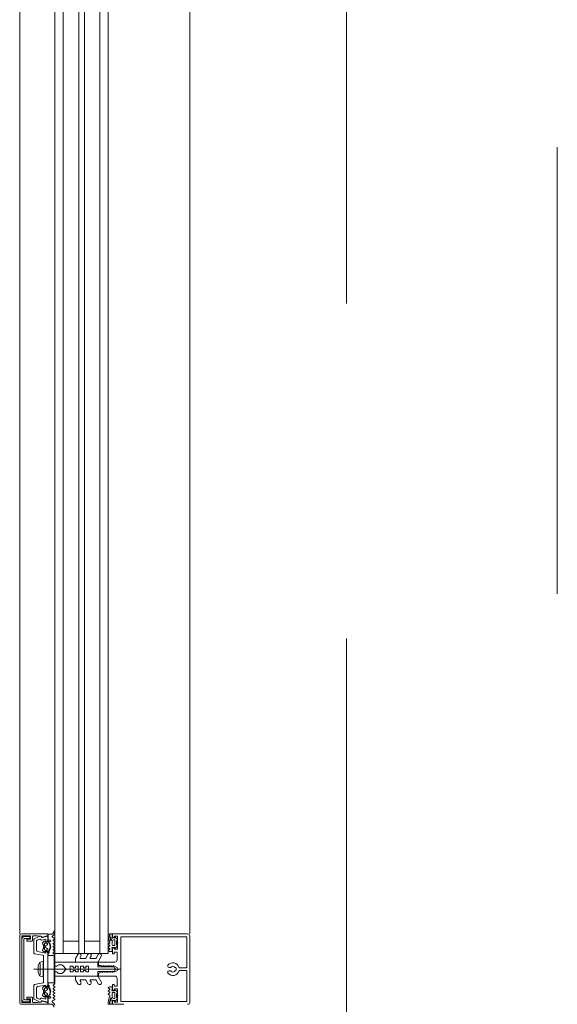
# Model space of a CAD drawing. Header units: centimetres. Extents: x -2424 to 1783, y 5 to 2907.
# Tile 9 of 94: x -1251 to -1213, y 1553 to 1623. Entities that reach past the tile are written whole.
import ezdxf

# ---------------------------------------------------------------- set-up
doc = ezdxf.new("R2010")
doc.units = ezdxf.units.CM
doc.linetypes.add('Hidden', pattern=[71.4375, 47.625, -23.8125])
doc.linetypes.add('Oś', pattern=[222.25, 127, -31.75, 31.75, -31.75])
for name, color, linetype, lineweight in [('A-DETL', 90, 'Continuous', 9), ('A-DETL-GENF', 92, 'Continuous', 13), ('A-GLAZ-CURT', 52, 'Continuous', 9), ('A-GLAZ-CWMG', 51, 'Continuous', 9), ('S-GRID', 1, 'Continuous', 13)]:
    doc.layers.add(name, color=color, linetype=linetype, lineweight=lineweight)

msp = doc.modelspace()

# ---------------------------------------------------------------- linework, layer by layer
at = {"layer": 'A-DETL', "color": 251, "linetype": 'Hidden', "lineweight": 9}
msp.add_line((-1227.623, 1388.826), (-1227.623, 1828.326), dxfattribs=at)
at = {"layer": 'A-DETL-GENF', "color": 251, "lineweight": 9}
for p, q in [((-1248.374, 1558.424), (-1248.374, 1558.513)), ((-1244.572, 1558.197), (-1244.572, 1558.297)), ((-1244.455, 1558.175), (-1244.455, 1558.305)), ((-1238.983, 1558.326), (-1243.583, 1558.326)), ((-1238.923, 1558.326), (-1240.573, 1558.326)), ((-1250.873, 1553.475), (-1250.873, 1558.176)), ((-1250.718, 1557.951), (-1250.718, 1553.701)), ((-1250.568, 1553.691), (-1250.568, 1557.961)), ((-1249.963, 1558.146), (-1249.963, 1557.866)), ((-1249.863, 1557.925), (-1249.863, 1556.964)), ((-1249.407, 1558.17), (-1249.834, 1557.971)), ((-1249.683, 1557.168), (-1249.683, 1557.79)), ((-1249.626, 1557.881), (-1249.462, 1557.957)), ((-1249.127, 1557.804), (-1249.225, 1557.722)), ((-1249.173, 1557.541), (-1249.173, 1557.31)), ((-1249.113, 1557.496), (-1249.113, 1557.616)), ((-1248.908, 1557.562), (-1249.068, 1557.47)), ((-1249.063, 1557.666), (-1248.943, 1557.666)), ((-1248.893, 1557.616), (-1248.893, 1557.588)), ((-1248.853, 1557.836), (-1248.853, 1557.775)), ((-1248.793, 1557.707), (-1248.793, 1557.836)), ((-1248.75, 1557.653), (-1248.735, 1557.653)), ((-1248.683, 1557.801), (-1248.732, 1557.773)), ((-1248.713, 1557.612), (-1248.724, 1557.593)), ((-1248.706, 1557.547), (-1248.693, 1557.543)), ((-1248.391, 1558.001), (-1248.543, 1558.088)), ((-1248.476, 1557.46), (-1248.391, 1557.509)), ((-1248.475, 1557.899), (-1248.39, 1557.949)), ((-1248.39, 1557.781), (-1248.475, 1557.831)), ((-1248.475, 1557.679), (-1248.39, 1557.729)), ((-1248.39, 1557.561), (-1248.475, 1557.611)), ((-1244.56, 1557.621), (-1244.477, 1557.669)), ((-1244.476, 1557.521), (-1244.56, 1557.569)), ((-1244.455, 1557.73), (-1244.508, 1557.871)), ((-1244.348, 1557.914), (-1244.446, 1558.134)), ((-1244.293, 1557.542), (-1244.293, 1557.765)), ((-1244.116, 1558.046), (-1244.095, 1558.081)), ((-1244.093, 1557.868), (-1244.093, 1557.542)), ((-1244.046, 1558.085), (-1243.943, 1557.961)), ((-1243.983, 1557.801), (-1243.983, 1557.609)), ((-1243.955, 1557.848), (-1243.964, 1557.84)), ((-1243.964, 1557.57), (-1243.955, 1557.562)), ((-1238.983, 1558.116), (-1243.583, 1558.116)), ((-1238.773, 1553.46), (-1238.773, 1558.176)), ((-1249.822, 1556.915), (-1249.213, 1556.808)), ((-1249.225, 1557.129), (-1249.127, 1557.048)), ((-1249.113, 1557.236), (-1249.113, 1557.356)), ((-1249.068, 1557.382), (-1248.908, 1557.289)), ((-1248.943, 1557.186), (-1249.063, 1557.186)), ((-1248.893, 1557.263), (-1248.893, 1557.236)), ((-1248.853, 1557.075), (-1248.853, 1557.01)), ((-1248.748, 1557.205), (-1248.741, 1557.191)), ((-1248.709, 1557.253), (-1248.729, 1557.248)), ((-1248.704, 1557.313), (-1248.694, 1557.302)), ((-1248.679, 1557.371), (-1248.696, 1557.361)), ((-1248.681, 1557.493), (-1248.695, 1557.479)), ((-1248.69, 1557.43), (-1248.678, 1557.422)), ((-1248.476, 1557.239), (-1248.391, 1557.289)), ((-1248.391, 1557.121), (-1248.476, 1557.171)), ((-1248.39, 1557.341), (-1248.475, 1557.391)), ((-1248.389, 1556.9), (-1248.473, 1556.948)), ((-1248.472, 1557.022), (-1248.391, 1557.069)), ((-1246.9, 1556.588), (-1246.74, 1556.864)), ((-1246.166, 1556.601), (-1246.015, 1556.864)), ((-1245.436, 1556.601), (-1245.285, 1556.864)), ((-1244.56, 1557.401), (-1244.476, 1557.45)), ((-1244.56, 1557.18), (-1244.477, 1557.228)), ((-1244.477, 1557.301), (-1244.558, 1557.348)), ((-1244.135, 1557.495), (-1244.243, 1557.495)), ((-1244.095, 1557.329), (-1244.116, 1557.364)), ((-1243.943, 1557.449), (-1244.046, 1557.325)), ((-1249.409, 1555.418), (-1249.409, 1556.233)), ((-1249.188, 1556.778), (-1249.188, 1555.851)), ((-1247.875, 1556.126), (-1248.09, 1556.126)), ((-1246.906, 1556.376), (-1246.906, 1556.563)), ((-1245.335, 1556.326), (-1246.856, 1556.326)), ((-1246.524, 1556.739), (-1246.574, 1556.651)), ((-1246.531, 1556.576), (-1246.21, 1556.576)), ((-1245.798, 1556.739), (-1245.849, 1556.651)), ((-1245.805, 1556.576), (-1245.48, 1556.576)), ((-1245.068, 1556.739), (-1245.292, 1556.351)), ((-1245.274, 1556.276), (-1245.274, 1556.176)), ((-1244.093, 1556.326), (-1245.224, 1556.326)), ((-1249.858, 1555.826), (-1243.695, 1555.826)), ((-1249.557, 1556.051), (-1249.557, 1555.601)), ((-1249.188, 1555.801), (-1249.188, 1554.873)), ((-1247.875, 1555.526), (-1248.09, 1555.526)), ((-1245.273, 1555.46), (-1245.273, 1555.375)), ((-1244.48, 1556.011), (-1244.465, 1556.036)), ((-1244.48, 1555.641), (-1244.465, 1555.616)), ((-1244.448, 1556.036), (-1244.433, 1556.011)), ((-1244.448, 1555.616), (-1244.433, 1555.641)), ((-1244.416, 1556.001), (-1244.277, 1556.001)), ((-1244.416, 1555.651), (-1244.277, 1555.651)), ((-1244.104, 1555.901), (-1244.09, 1555.876)), ((-1244.104, 1555.751), (-1244.09, 1555.776)), ((-1240.12, 1555.945), (-1240.245, 1555.945)), ((-1240.245, 1555.705), (-1240.12, 1555.705)), ((-1239.765, 1555.945), (-1239.826, 1555.945)), ((-1239.826, 1555.705), (-1239.765, 1555.705)), ((-1239.496, 1555.926), (-1239.033, 1555.926)), ((-1239.033, 1555.726), (-1239.496, 1555.726)), ((-1249.213, 1554.843), (-1249.822, 1554.736)), ((-1248.389, 1554.751), (-1248.473, 1554.703)), ((-1246.906, 1555.276), (-1246.906, 1555.089)), ((-1246.9, 1555.064), (-1246.74, 1554.789)), ((-1245.335, 1555.326), (-1246.856, 1555.326)), ((-1246.524, 1554.914), (-1246.574, 1555.001)), ((-1246.531, 1555.076), (-1246.21, 1555.076)), ((-1246.166, 1555.051), (-1246.015, 1554.789)), ((-1245.798, 1554.914), (-1245.849, 1555.001)), ((-1245.805, 1555.076), (-1245.48, 1555.076)), ((-1245.436, 1555.051), (-1245.285, 1554.789)), ((-1245.068, 1554.914), (-1245.292, 1555.301)), ((-1245.223, 1555.326), (-1244.093, 1555.326)), ((-1249.863, 1554.687), (-1249.863, 1553.726)), ((-1249.683, 1553.861), (-1249.683, 1554.484)), ((-1249.225, 1554.522), (-1249.127, 1554.604)), ((-1249.173, 1554.11), (-1249.173, 1554.341)), ((-1249.113, 1554.416), (-1249.113, 1554.296)), ((-1249.113, 1554.156), (-1249.113, 1554.036)), ((-1249.068, 1554.27), (-1248.908, 1554.362)), ((-1248.908, 1554.089), (-1249.068, 1554.182)), ((-1248.943, 1554.466), (-1249.063, 1554.466)), ((-1248.893, 1554.388), (-1248.893, 1554.416)), ((-1248.893, 1554.036), (-1248.893, 1554.063)), ((-1248.853, 1554.576), (-1248.853, 1554.642)), ((-1248.748, 1554.446), (-1248.741, 1554.46)), ((-1248.709, 1554.398), (-1248.729, 1554.404)), ((-1248.713, 1554.039), (-1248.724, 1554.058)), ((-1248.706, 1554.104), (-1248.693, 1554.108)), ((-1248.704, 1554.338), (-1248.694, 1554.349)), ((-1248.679, 1554.28), (-1248.696, 1554.29)), ((-1248.681, 1554.158), (-1248.695, 1554.172)), ((-1248.69, 1554.221), (-1248.678, 1554.229)), ((-1248.391, 1554.53), (-1248.476, 1554.48)), ((-1248.476, 1554.412), (-1248.391, 1554.362)), ((-1248.476, 1554.191), (-1248.391, 1554.142)), ((-1248.39, 1554.31), (-1248.475, 1554.26)), ((-1248.39, 1554.09), (-1248.475, 1554.04)), ((-1248.472, 1554.629), (-1248.391, 1554.582)), ((-1244.56, 1554.471), (-1244.477, 1554.423)), ((-1244.56, 1554.25), (-1244.476, 1554.201)), ((-1244.476, 1554.13), (-1244.56, 1554.082)), ((-1244.56, 1554.03), (-1244.477, 1553.982)), ((-1244.477, 1554.35), (-1244.558, 1554.303)), ((-1244.293, 1554.109), (-1244.293, 1553.886)), ((-1244.135, 1554.156), (-1244.243, 1554.156)), ((-1244.095, 1554.322), (-1244.116, 1554.287)), ((-1244.093, 1553.783), (-1244.093, 1554.109)), ((-1243.943, 1554.202), (-1244.046, 1554.326)), ((-1243.983, 1553.85), (-1243.983, 1554.042)), ((-1243.964, 1554.081), (-1243.955, 1554.089)), ((-1249.963, 1553.786), (-1249.963, 1553.506)), ((-1249.834, 1553.68), (-1249.407, 1553.481)), ((-1249.462, 1553.694), (-1249.626, 1553.771)), ((-1249.127, 1553.848), (-1249.225, 1553.929)), ((-1249.063, 1553.986), (-1248.943, 1553.986)), ((-1248.853, 1553.816), (-1248.853, 1553.876)), ((-1248.793, 1553.944), (-1248.793, 1553.816)), ((-1248.75, 1553.998), (-1248.735, 1553.999)), ((-1248.683, 1553.85), (-1248.732, 1553.878)), ((-1248.391, 1553.65), (-1248.543, 1553.563)), ((-1248.475, 1553.972), (-1248.39, 1553.922)), ((-1248.39, 1553.87), (-1248.475, 1553.821)), ((-1248.475, 1553.752), (-1248.39, 1553.702)), ((-1244.572, 1553.454), (-1244.572, 1553.354)), ((-1244.455, 1553.921), (-1244.508, 1553.78)), ((-1244.455, 1553.476), (-1244.455, 1553.346)), ((-1244.348, 1553.737), (-1244.446, 1553.517)), ((-1244.116, 1553.605), (-1244.095, 1553.57)), ((-1244.046, 1553.566), (-1243.943, 1553.69)), ((-1243.955, 1553.803), (-1243.964, 1553.811)), ((-1238.983, 1553.536), (-1243.583, 1553.536))]:
    msp.add_line(p, q, dxfattribs=at)
at = {"layer": 'A-DETL-GENF', "color": 251, "lineweight": 9, "flags": 128}
for points in [[(-1250.723, 1558.326), (-1248.873, 1558.326), (-1248.873, 1558.215), (-1249.232, 1558.099)], [(-1248.584, 1558.306), (-1248.853, 1558.306), (-1248.853, 1557.896)], [(-1244.435, 1558.325), (-1244.293, 1558.325), (-1244.293, 1558.124), (-1244.307, 1558.072)], [(-1243.473, 1558.326), (-1244.273, 1558.326), (-1244.273, 1558.136), (-1244.193, 1558.056), (-1244.133, 1558.056), (-1244.133, 1558.176), (-1243.903, 1558.176), (-1243.903, 1557.731)], [(-1250.013, 1557.816), (-1250.363, 1557.816), (-1250.363, 1557.946), (-1250.093, 1557.946), (-1250.093, 1558.196), (-1250.723, 1558.196), (-1250.723, 1553.456), (-1250.093, 1553.456), (-1250.093, 1553.706), (-1250.363, 1553.706), (-1250.363, 1553.836), (-1250.013, 1553.836)], [(-1250.518, 1558.011), (-1250.158, 1558.011), (-1250.158, 1558.151), (-1250.518, 1558.151)], [(-1249.374, 1558.166), (-1249.479, 1558.166), (-1249.598, 1558.196), (-1249.913, 1558.196)], [(-1249.308, 1557.883), (-1249.013, 1557.962), (-1249.013, 1557.776), (-1248.953, 1557.776), (-1248.873, 1557.856), (-1248.873, 1558.176), (-1249.248, 1558.075)], [(-1249.04, 1557.746), (-1249.053, 1557.746), (-1249.082, 1557.796)], [(-1243.903, 1557.681), (-1243.903, 1557.236), (-1244.133, 1557.236), (-1244.133, 1557.356), (-1244.193, 1557.356), (-1244.273, 1557.276), (-1244.273, 1556.916), (-1244.153, 1556.916), (-1244.153, 1557.036), (-1243.943, 1557.036), (-1243.943, 1556.476)], [(-1243.473, 1558.116), (-1243.673, 1558.116), (-1243.673, 1553.536), (-1243.473, 1553.536)], [(-1238.983, 1555.976), (-1238.983, 1558.116), (-1240.573, 1558.116)], [(-1249.601, 1554.582), (-1249.013, 1554.686), (-1249.013, 1554.576), (-1248.953, 1554.576), (-1248.873, 1554.656), (-1248.873, 1556.996), (-1248.953, 1557.076), (-1249.013, 1557.076), (-1249.013, 1556.966), (-1249.601, 1557.069)], [(-1249.082, 1557.056), (-1249.053, 1557.106), (-1249.04, 1557.106)], [(-1248.853, 1556.941), (-1248.853, 1556.806), (-1248.464, 1556.806), (-1248.389, 1556.848)], [(-1248.793, 1557.029), (-1248.793, 1557.15), (-1248.768, 1557.148), (-1248.783, 1557.02)], [(-1244.307, 1557.338), (-1244.293, 1557.286), (-1244.293, 1557.085), (-1244.486, 1557.085), (-1244.56, 1557.128)], [(-1249.347, 1555.306), (-1249.194, 1555.286), (-1249.194, 1556.366), (-1249.347, 1556.346)], [(-1248.263, 1556.026), (-1248.376, 1556.026), (-1248.376, 1556.326), (-1245.306, 1556.326), (-1245.306, 1556.001), (-1244.497, 1556.001)], [(-1248.263, 1555.626), (-1248.376, 1555.626), (-1248.376, 1555.326), (-1245.306, 1555.326), (-1245.306, 1555.651), (-1244.497, 1555.651)], [(-1247.798, 1556.09), (-1247.576, 1555.826), (-1247.276, 1555.826), (-1247.276, 1556.026), (-1247.076, 1556.026), (-1247.076, 1555.926), (-1246.91, 1555.926), (-1246.91, 1556.026), (-1246.71, 1556.026), (-1246.71, 1555.826), (-1246.543, 1555.826), (-1246.543, 1556.026), (-1246.343, 1556.026), (-1246.343, 1555.926), (-1246.176, 1555.926), (-1246.176, 1556.026), (-1245.976, 1556.026), (-1245.976, 1555.826), (-1244.076, 1555.826), (-1245.976, 1555.826), (-1245.976, 1555.626), (-1246.176, 1555.626), (-1246.176, 1555.726), (-1246.343, 1555.726), (-1246.343, 1555.626), (-1246.543, 1555.626), (-1246.543, 1555.826), (-1246.71, 1555.826), (-1246.71, 1555.626), (-1246.91, 1555.626), (-1246.91, 1555.726), (-1247.076, 1555.726), (-1247.076, 1555.626), (-1247.276, 1555.626), (-1247.276, 1555.826), (-1247.576, 1555.826), (-1247.798, 1555.562)], [(-1245.174, 1556.076), (-1245.083, 1556.076), (-1245.053, 1556.026), (-1244.932, 1556.026), (-1244.903, 1556.076), (-1244.874, 1556.026), (-1244.752, 1556.026), (-1244.723, 1556.076), (-1244.694, 1556.026), (-1244.572, 1556.026), (-1244.543, 1556.076), (-1244.514, 1556.026), (-1244.392, 1556.026), (-1244.363, 1556.076), (-1244.334, 1556.026), (-1244.212, 1556.026), (-1244.183, 1556.076), (-1244.154, 1556.026), (-1244.118, 1556.026), (-1243.924, 1555.913)], [(-1243.924, 1555.738), (-1244.118, 1555.626), (-1244.244, 1555.626), (-1244.273, 1555.576), (-1244.302, 1555.626), (-1244.424, 1555.626), (-1244.453, 1555.576), (-1244.482, 1555.626), (-1244.604, 1555.626), (-1244.633, 1555.576), (-1244.662, 1555.626), (-1244.784, 1555.626), (-1244.813, 1555.576), (-1244.842, 1555.626), (-1244.964, 1555.626), (-1244.993, 1555.576), (-1245.022, 1555.626), (-1245.143, 1555.626), (-1245.173, 1555.574)], [(-1240.573, 1553.536), (-1238.983, 1553.536), (-1238.983, 1555.676)], [(-1248.853, 1554.71), (-1248.853, 1554.846), (-1248.464, 1554.846), (-1248.389, 1554.803)], [(-1243.943, 1555.176), (-1243.943, 1554.616), (-1244.153, 1554.616), (-1244.153, 1554.736), (-1244.273, 1554.736), (-1244.273, 1554.376), (-1244.193, 1554.296), (-1244.133, 1554.296), (-1244.133, 1554.416), (-1243.903, 1554.416), (-1243.903, 1553.971)], [(-1249.082, 1554.596), (-1249.053, 1554.546), (-1249.04, 1554.546)], [(-1248.793, 1554.623), (-1248.793, 1554.501), (-1248.768, 1554.504), (-1248.783, 1554.631)], [(-1244.307, 1554.313), (-1244.293, 1554.365), (-1244.293, 1554.566), (-1244.486, 1554.566), (-1244.56, 1554.523)], [(-1249.232, 1553.552), (-1248.873, 1553.436), (-1248.873, 1553.326), (-1250.723, 1553.326)], [(-1250.518, 1553.501), (-1250.158, 1553.501), (-1250.158, 1553.641), (-1250.518, 1553.641)], [(-1249.913, 1553.456), (-1249.598, 1553.456), (-1249.479, 1553.486), (-1249.374, 1553.486)], [(-1249.248, 1553.576), (-1248.873, 1553.476), (-1248.873, 1553.796), (-1248.953, 1553.876), (-1249.013, 1553.876), (-1249.013, 1553.689), (-1249.308, 1553.768)], [(-1249.04, 1553.906), (-1249.053, 1553.906), (-1249.082, 1553.856)], [(-1248.584, 1553.346), (-1248.853, 1553.346), (-1248.853, 1553.756)], [(-1244.435, 1553.326), (-1244.293, 1553.326), (-1244.293, 1553.528), (-1244.307, 1553.579)], [(-1243.903, 1553.921), (-1243.903, 1553.476), (-1244.133, 1553.476), (-1244.133, 1553.596), (-1244.193, 1553.596), (-1244.273, 1553.516), (-1244.273, 1553.326), (-1243.473, 1553.326)]]:
    msp.add_lwpolyline(points, dxfattribs=at)
for points in [[(-1248.413, 1554.856), (-1248.413, 1556.796), (-1248.863, 1556.796), (-1248.863, 1554.856)], [(-1248.373, 1554.856), (-1248.373, 1556.796), (-1248.413, 1556.796), (-1248.413, 1554.856)]]:
    msp.add_lwpolyline(points, close=True, dxfattribs=at)
at = {"layer": 'A-DETL-GENF', "color": 251, "lineweight": 9}
for centre, radius, start, end in [((-1250.723, 1558.176), 0.15, 89.99376, 180.0062), ((-1248.716, 1558.559), 0.286, 297.59211, 351.64334), ((-1248.664, 1558.44), 0.291, 295.36369, 350.45454), ((-1248.404, 1558.513), 0.03, 359.9022, 171.64334), ((-1248.574, 1558.425), 0.2, 350.45454, 359.9022), ((-1244.552, 1558.297), 0.02, 104.60356, 180), ((-1244.543, 1558.259), 0.059, 358.59736, 104.60356), ((-1243.551, 1558.251), 0.933, 179.58699, 203.00353), ((-1244.435, 1558.305), 0.02, 90.0007, 179.9993), ((-1238.923, 1558.176), 0.15, 0.00031, 89.99968), ((-1250.518, 1557.951), 0.2, 89.97179, 180.0352), ((-1250.518, 1557.961), 0.0499, 89.87955, 180.02248), ((-1250.013, 1557.866), 0.05, 270.00001, 0.0001), ((-1249.912, 1558.144), 0.0512, 90.57094, 178.64822), ((-1249.813, 1557.925), 0.05, 115, 180), ((-1249.583, 1557.79), 0.1, 115, 180), ((-1249.437, 1557.902), 0.06, 18.81925, 115), ((-1249.382, 1558.116), 0.06, 8.44171, 115), ((-1249.323, 1557.941), 0.06, 198.81925, 285), ((-1249.374, 1558.096), 0.07, 30.00644, 90), ((-1249.263, 1558.133), 0.06, 188.44171, 285), ((-1249.253, 1558.166), 0.07, 210.00644, 288), ((-1249.173, 1557.661), 0.08, 129.99668, 247.38439), ((-1249.223, 1557.541), 0.05, 0.00034, 67.37761), ((-1249.108, 1557.781), 0.03, 30.00493, 129.98969), ((-1249.063, 1557.616), 0.05, 89.98992, 180.01008), ((-1248.962, 1557.442), 0.314, 75.49788, 104.50212), ((-1248.943, 1557.616), 0.05, 359.98974, 90.01026), ((-1248.923, 1557.588), 0.03, 299.99356, 0.01209), ((-1248.883, 1557.776), 0.03, 270.01852, 359.09479), ((-1248.853, 1557.866), 0.03, 270, 90), ((-1248.728, 1557.836), 0.065, 0, 180), ((-1248.743, 1557.707), 0.05, 180, 215.07788), ((-1249.144, 1557.426), 0.44, 324.15879, 35.07788), ((-1248.682, 1557.686), 0.1, 120.00227, 179.17284), ((-1248.748, 1557.687), 0.0339, 179.17829, 266.99749), ((-1248.737, 1557.625), 0.0272, 330.01099, 86.9853), ((-1248.697, 1557.577), 0.0316, 150.00703, 251.99669), ((-1248.702, 1557.514), 0.03, 315.00054, 72.0009), ((-1248.703, 1557.836), 0.04, 299.99374, 0.00001), ((-1248.518, 1558.132), 0.05, 115.36369, 240.16485), ((-1248.451, 1557.865), 0.0417, 125.13204, 234.86796), ((-1248.451, 1557.645), 0.0415, 125.01205, 234.98795), ((-1248.406, 1557.975), 0.03, 300.71536, 60.16485), ((-1248.406, 1557.535), 0.03, 300.14481, 59.53463), ((-1248.406, 1557.755), 0.03, 300.58867, 59.53464), ((-1244.545, 1557.595), 0.03, 120.08708, 239.91292), ((-1243.575, 1558.223), 0.997, 181.49889, 200.69004), ((-1244.502, 1557.712), 0.05, 300.06904, 20.53605), ((-1244.495, 1557.485), 0.0402, 297.79216, 62.37015), ((-1244.355, 1558.175), 0.1, 180.00008, 204.00003), ((-1244.379, 1557.9), 0.0337, 203.00353, 24.00003), ((-1244.278, 1558.065), 0.03, 165.40272, 284.37456), ((-1244.145, 1557.766), 0.148, 82.4164, 180.24043), ((-1244.243, 1557.545), 0.0502, 183.33226, 269.73216), ((-1244.201, 1557.768), 0.277, 76.6587, 104.37456), ((-1244.133, 1558.056), 0.02, 256.6587, 330.01715), ((-1244.143, 1557.544), 0.0499, 279.22628, 356.98926), ((-1244.143, 1557.866), 0.0496, 2.75586, 69.68776), ((-1244.069, 1558.066), 0.03, 38.57981, 149.99147), ((-1243.933, 1557.801), 0.05, 128.84751, 180), ((-1243.933, 1557.609), 0.05, 180, 231.15279), ((-1244.005, 1557.91), 0.08, 308.84751, 39.68497), ((-1244.005, 1557.5), 0.08, 320.31503, 51.15279), ((-1243.909, 1557.706), 0.0255, 282.35001, 77.64999), ((-1249.813, 1556.964), 0.05, 180, 260), ((-1249.583, 1557.168), 0.1, 180, 260), ((-1249.173, 1557.19), 0.08, 112.62277, 229.99694), ((-1249.218, 1556.778), 0.03, 0, 80), ((-1249.223, 1557.31), 0.05, 292.62086, 0.00119), ((-1249.108, 1557.071), 0.03, 229.98868, 330.00171), ((-1249.083, 1557.496), 0.03, 179.99358, 300.00244), ((-1249.083, 1557.356), 0.03, 60.00269, 180.00128), ((-1249.063, 1557.236), 0.05, 180.00918, 269.99082), ((-1248.962, 1557.41), 0.314, 255.517, 283.19753), ((-1248.943, 1557.236), 0.05, 270.00904, 359.99096), ((-1248.923, 1557.263), 0.03, 359.98935, 60.005), ((-1248.883, 1557.075), 0.03, 0, 103.19753), ((-1248.826, 1557.029), 0.033, 215.09006, 359.99998), ((-1248.823, 1556.941), 0.03, 97.1885, 179.99701), ((-1248.833, 1557.02), 0.05, 277.17367, 0.00885), ((-1248.763, 1557.15), 0.03, 144.15879, 180), ((-1248.768, 1557.178), 0.03, 270.01117, 26.99101), ((-1248.721, 1557.219), 0.03, 105.00147, 206.99683), ((-1248.681, 1557.334), 0.0316, 120.00259, 221.99738), ((-1248.717, 1557.282), 0.03, 284.99548, 42.00284), ((-1248.673, 1557.457), 0.0316, 134.99099, 237.01044), ((-1248.694, 1557.397), 0.03, 300.00025, 56.99854), ((-1248.452, 1557.205), 0.0419, 125.46653, 234.69988), ((-1248.453, 1556.985), 0.0416, 116.95413, 241.56801), ((-1248.45, 1557.426), 0.043, 127.84365, 233.82344), ((-1248.406, 1557.315), 0.03, 300.34487, 59.53462), ((-1248.406, 1557.095), 0.03, 300.34457, 59.76853), ((-1248.404, 1556.874), 0.03, 299.79649, 60.13199), ((-1246.632, 1556.801), 0.125, 330, 150), ((-1245.907, 1556.801), 0.125, 330, 150), ((-1245.177, 1556.801), 0.125, 330, 150), ((-1244.545, 1557.375), 0.0299, 120.122, 245.06395), ((-1244.545, 1557.154), 0.0301, 120.12581, 239.87419), ((-1244.496, 1557.264), 0.0414, 298.17599, 61.82401), ((-1244.278, 1557.345), 0.03, 75.62539, 194.59422), ((-1244.201, 1557.642), 0.277, 255.62539, 283.34104), ((-1244.133, 1557.354), 0.02, 29.98467, 103.34104), ((-1244.069, 1557.344), 0.03, 210.00853, 321.42019), ((-1248.664, 1555.825), 0.921, 153.70777, 165.82838), ((-1249.294, 1556.132), 0.22, 103.97065, 152.72797), ((-1248.09, 1556.026), 0.1, 90, 150), ((-1247.875, 1556.026), 0.1, 40, 90), ((-1246.856, 1556.563), 0.05, 150, 180), ((-1246.856, 1556.376), 0.05, 180, 270), ((-1246.531, 1556.626), 0.05, 150, 270), ((-1246.21, 1556.626), 0.05, 270, 330), ((-1245.805, 1556.626), 0.05, 150, 270), ((-1245.48, 1556.626), 0.05, 270, 330), ((-1245.335, 1556.376), 0.05, 270, 330), ((-1245.224, 1556.276), 0.05, 89.98991, 180.01009), ((-1245.174, 1556.176), 0.0999, 179.97043, 270.02957), ((-1244.093, 1556.476), 0.15, 269.97059, 0.02941), ((-1240.245, 1556.045), 0.1, 141.0552, 270), ((-1239.973, 1555.825), 0.45, 17.49821, 141.0552), ((-1248.664, 1555.826), 0.92, 194.16828, 206.29299), ((-1249.294, 1555.519), 0.22, 207.27461, 256.02676), ((-1249.194, 1555.826), 0.0256, 282.68038, 77.31962), ((-1248.263, 1556.126), 0.1, 270, 330), ((-1248.263, 1555.526), 0.1, 30, 90), ((-1248.09, 1555.626), 0.1, 210, 270), ((-1247.875, 1555.626), 0.1, 270, 320), ((-1245.148, 1555.451), 0.126, 101.5693, 175.59312), ((-1244.497, 1556.021), 0.02, 270, 329.98023), ((-1244.497, 1555.631), 0.02, 30.01977, 90), ((-1244.456, 1556.031), 0.01, 30.03025, 149.98023), ((-1244.456, 1555.621), 0.01, 210.01977, 329.96975), ((-1244.416, 1556.021), 0.02, 210.03025, 270), ((-1244.416, 1555.631), 0.02, 90, 149.96975), ((-1244.277, 1555.801), 0.2, 30, 90), ((-1244.277, 1555.851), 0.2, 270, 330), ((-1244.176, 1555.826), 0.1, 0, 30), ((-1244.176, 1555.826), 0.1, 330, 0), ((-1243.972, 1555.826), 0.1, 298.79836, 61.20164), ((-1240.245, 1555.605), 0.1, 90, 218.9448), ((-1239.973, 1555.825), 0.45, 218.9448, 342.58299), ((-1240.12, 1555.975), 0.03, 270, 40.31926), ((-1240.12, 1555.675), 0.03, 319.68074, 90), ((-1239.973, 1555.825), 0.21, 53.77678, 126.22322), ((-1239.973, 1555.825), 0.21, 233.77678, 306.22322), ((-1239.826, 1555.975), 0.03, 139.68074, 270), ((-1239.826, 1555.675), 0.03, 90, 220.31926), ((-1239.973, 1555.825), 0.24, 330, 30), ((-1239.496, 1555.976), 0.05, 197.49821, 270), ((-1239.496, 1555.676), 0.05, 90, 162.58299), ((-1239.033, 1555.976), 0.05, 270.00773, 359.99227), ((-1239.033, 1555.676), 0.05, 359.97911, 90.02089), ((-1249.813, 1554.687), 0.05, 100, 180), ((-1249.218, 1554.873), 0.03, 280, 0), ((-1248.823, 1554.71), 0.03, 180.00299, 262.8115), ((-1248.453, 1554.666), 0.0416, 118.43199, 243.04587), ((-1248.404, 1554.777), 0.03, 299.86801, 60.20351), ((-1246.856, 1555.276), 0.05, 90, 180), ((-1246.856, 1555.089), 0.05, 180, 210), ((-1246.632, 1554.851), 0.125, 210, 30), ((-1246.531, 1555.026), 0.05, 90, 210), ((-1246.21, 1555.026), 0.05, 30, 90), ((-1245.907, 1554.851), 0.125, 210, 30), ((-1245.805, 1555.026), 0.05, 90, 210), ((-1245.48, 1555.026), 0.05, 30, 90), ((-1245.335, 1555.276), 0.05, 30, 90), ((-1245.177, 1554.851), 0.125, 210, 30), ((-1245.223, 1555.376), 0.05, 180.93133, 269.98516), ((-1244.093, 1555.176), 0.15, 359.97059, 90.02941), ((-1249.583, 1554.484), 0.1, 100, 180), ((-1249.173, 1554.461), 0.08, 130.00306, 247.37723), ((-1249.173, 1553.99), 0.08, 112.61561, 230.00332), ((-1249.223, 1554.341), 0.05, 359.99881, 67.37914), ((-1249.223, 1554.11), 0.05, 292.62239, 359.99966), ((-1249.108, 1554.581), 0.03, 29.99829, 130.01132), ((-1249.063, 1554.416), 0.05, 90.00918, 179.99082), ((-1249.083, 1554.296), 0.03, 179.99872, 299.99731), ((-1249.083, 1554.156), 0.03, 59.99756, 180.00642), ((-1249.063, 1554.036), 0.05, 179.98992, 270.01008), ((-1248.962, 1554.241), 0.314, 76.80247, 104.483), ((-1248.943, 1554.416), 0.05, 0.00904, 89.99096), ((-1248.943, 1554.036), 0.05, 269.98974, 0.01026), ((-1248.923, 1554.388), 0.03, 299.995, 0.01065), ((-1248.923, 1554.063), 0.03, 359.98791, 60.00644), ((-1248.883, 1554.576), 0.03, 256.80247, 0), ((-1248.826, 1554.623), 0.033, 0.00002, 144.90994), ((-1248.833, 1554.631), 0.05, 359.99115, 82.82633), ((-1248.763, 1554.501), 0.03, 180, 215.84121), ((-1249.144, 1554.226), 0.44, 324.92212, 35.84121), ((-1248.768, 1554.474), 0.03, 333.00899, 89.98883), ((-1248.721, 1554.433), 0.03, 153.00317, 254.99853), ((-1248.737, 1554.026), 0.0272, 273.0147, 29.98901), ((-1248.697, 1554.074), 0.0316, 108.00331, 209.99297), ((-1248.681, 1554.317), 0.0316, 138.00262, 239.99741), ((-1248.717, 1554.369), 0.03, 317.99716, 75.00452), ((-1248.673, 1554.194), 0.0316, 122.98956, 225.00901), ((-1248.702, 1554.137), 0.03, 287.9991, 44.99946), ((-1248.694, 1554.254), 0.03, 303.00146, 59.99975), ((-1248.452, 1554.446), 0.0419, 125.30012, 234.53347), ((-1248.45, 1554.225), 0.043, 126.17656, 232.15635), ((-1248.451, 1554.006), 0.0415, 125.01205, 234.98795), ((-1248.406, 1554.556), 0.03, 300.23147, 59.65543), ((-1248.406, 1554.336), 0.03, 300.46538, 59.65513), ((-1248.406, 1554.116), 0.03, 300.46537, 59.85519), ((-1244.545, 1554.497), 0.0301, 120.12581, 239.87419), ((-1244.545, 1554.276), 0.0299, 114.93605, 239.878), ((-1244.545, 1554.056), 0.03, 120.08708, 239.91292), ((-1244.496, 1554.387), 0.0414, 298.17599, 61.82401), ((-1244.495, 1554.166), 0.0402, 297.62985, 62.20784), ((-1244.278, 1554.306), 0.03, 165.40578, 284.37461), ((-1244.243, 1554.106), 0.0502, 90.26784, 176.66774), ((-1244.201, 1554.009), 0.277, 76.65896, 104.37461), ((-1244.133, 1554.297), 0.02, 256.65896, 330.01533), ((-1244.143, 1554.107), 0.0499, 3.01074, 80.77372), ((-1244.069, 1554.307), 0.03, 38.57981, 149.99147), ((-1243.933, 1554.042), 0.05, 128.84721, 180), ((-1244.005, 1554.151), 0.08, 308.84721, 39.68497), ((-1250.723, 1553.476), 0.15, 180.04937, 269.95063), ((-1250.518, 1553.701), 0.2, 180.02951, 269.97227), ((-1250.518, 1553.691), 0.0501, 180.08749, 269.93358), ((-1250.013, 1553.786), 0.05, 359.99812, 90.00166), ((-1249.913, 1553.505), 0.0498, 179.82624, 270.17354), ((-1249.813, 1553.726), 0.05, 180, 245), ((-1249.583, 1553.861), 0.1, 180, 245), ((-1249.437, 1553.749), 0.06, 245, 341.18075), ((-1249.382, 1553.536), 0.06, 245, 351.55829), ((-1249.323, 1553.71), 0.06, 75, 161.18075), ((-1249.374, 1553.556), 0.07, 270, 329.99829), ((-1249.263, 1553.518), 0.06, 75, 171.55829), ((-1249.253, 1553.486), 0.07, 72, 149.99829), ((-1249.108, 1553.871), 0.03, 230.01031, 329.99507), ((-1248.962, 1554.21), 0.314, 255.49788, 284.50212), ((-1248.883, 1553.876), 0.03, 0.90521, 89.98148), ((-1248.853, 1553.786), 0.03, 270, 90), ((-1248.743, 1553.944), 0.05, 144.92212, 180), ((-1248.728, 1553.816), 0.065, 180, 0), ((-1248.748, 1553.964), 0.0339, 93.00251, 180.82171), ((-1248.682, 1553.965), 0.1, 180.82716, 239.99773), ((-1248.703, 1553.816), 0.04, 359.99999, 60.00626), ((-1248.716, 1553.092), 0.286, 8.35666, 62.40789), ((-1248.518, 1553.52), 0.05, 119.83515, 244.63631), ((-1248.664, 1553.211), 0.291, 9.54546, 64.63631), ((-1248.451, 1553.786), 0.0417, 125.13204, 234.86796), ((-1248.406, 1553.676), 0.03, 299.83515, 59.28464), ((-1248.406, 1553.896), 0.03, 300.46536, 59.41133), ((-1243.575, 1553.428), 0.997, 159.30996, 178.50111), ((-1244.552, 1553.354), 0.02, 180, 255.39644), ((-1244.543, 1553.392), 0.059, 255.39644, 1.40264), ((-1243.551, 1553.4), 0.933, 156.99647, 180.41301), ((-1244.502, 1553.939), 0.05, 339.46395, 59.93096), ((-1244.355, 1553.476), 0.1, 155.99997, 179.99992), ((-1244.435, 1553.346), 0.02, 180.0007, 269.9993), ((-1244.379, 1553.751), 0.0337, 335.99997, 156.99647), ((-1244.278, 1553.586), 0.03, 75.62544, 194.59728), ((-1244.145, 1553.885), 0.148, 179.75957, 277.5836), ((-1244.201, 1553.884), 0.277, 255.62544, 283.3413), ((-1244.133, 1553.595), 0.02, 29.98285, 103.3413), ((-1244.143, 1553.785), 0.0496, 290.31224, 357.24414), ((-1244.069, 1553.585), 0.03, 210.00853, 321.42019), ((-1243.933, 1553.85), 0.05, 180, 231.15249), ((-1244.005, 1553.741), 0.08, 320.31503, 51.15249), ((-1243.909, 1553.946), 0.0255, 282.35001, 77.64999), ((-1238.923, 1553.476), 0.15, 270.10545, 353.87804)]:
    msp.add_arc(centre, radius, start, end, dxfattribs=at)
at = {"layer": 'A-GLAZ-CURT', "color": 251, "lineweight": 9}
for p, q in [((-1248.373, 1556.926), (-1248.373, 1659.726)), ((-1247.773, 1659.726), (-1247.773, 1556.926)), ((-1246.673, 1659.726), (-1246.673, 1556.926)), ((-1246.273, 1659.726), (-1246.273, 1556.926)), ((-1245.173, 1659.726), (-1245.173, 1556.926)), ((-1244.573, 1659.726), (-1244.573, 1556.926)), ((-1247.773, 1557.826), (-1246.673, 1557.826)), ((-1246.273, 1557.826), (-1245.173, 1557.826)), ((-1244.573, 1556.926), (-1248.373, 1556.926))]:
    msp.add_line(p, q, dxfattribs=at)
at = {"layer": 'A-GLAZ-CWMG', "color": 251, "lineweight": 9}
for p, q in [((-1250.873, 1658.326), (-1250.873, 1558.326)), ((-1248.383, 1658.326), (-1248.383, 1558.326)), ((-1238.773, 1558.326), (-1238.773, 1658.326))]:
    msp.add_line(p, q, dxfattribs=at)
at = {"layer": 'S-GRID', "color": 251, "linetype": 'Oś', "lineweight": 9}
msp.add_line((-1212.623, 2884.269), (-1212.623, 27.126), dxfattribs=at)

doc.saveas('drawing.dxf')
